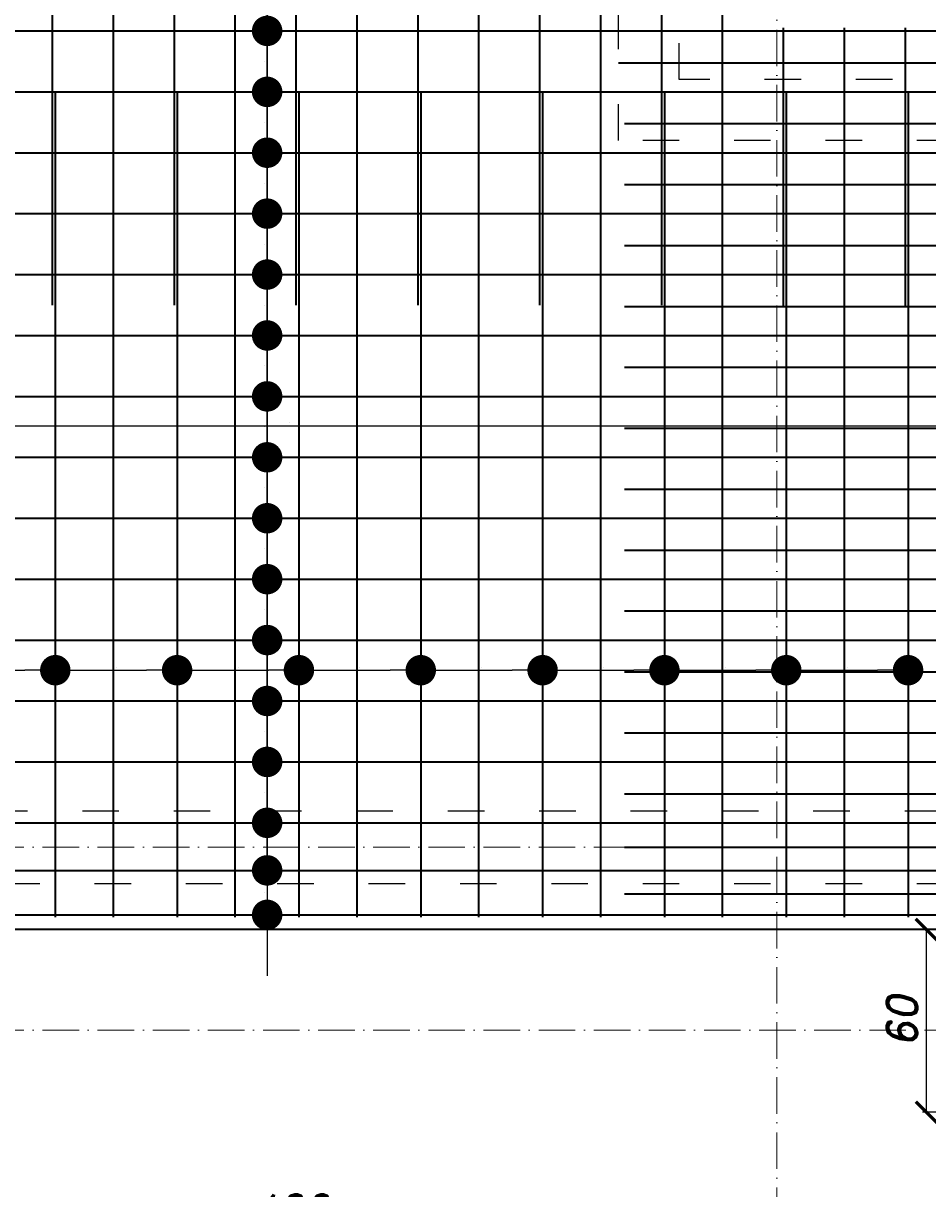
# Model space of a CAD drawing. Header units: millimetres. Extents: x 300938 to 312016, y 11971 to 20881.
# Tile 150 of 239: x 307443 to 307740, y 18312 to 18695. Entities that reach past the tile are written whole.
import ezdxf

# ---------------------------------------------------------------- set-up
doc = ezdxf.new("R2010")
doc.units = ezdxf.units.MM
doc.linetypes.add('ACAD_ISO03W100', pattern=[30, 12, -18])
doc.linetypes.add('ACAD_ISO10W100', pattern=[18, 12, -3, 0, -3])
for name, color, linetype, lineweight in [('konstrukcja', 3, 'Continuous', 35), ('konstrukcja wymiary', 1, 'Continuous', 13), ('osie', 5, 'ACAD_ISO10W100', 13), ('zbrojenie płyty', 141, 'Continuous', 35)]:
    doc.layers.add(name, color=color, linetype=linetype, lineweight=lineweight)
doc.layers.add('przerywane', color=6, linetype='ACAD_ISO03W100')
doc.styles.add('KONSTRUKCJA', font='romand.shx', dxfattribs={"oblique": 10})
doc.styles.get("Standard").update_dxf_attribs({"font": 'romand.shx', "oblique": 10})
doc.dimstyles.new('150', dxfattribs={"dimtxt": 10, "dimasz": 7, "dimexe": 1.25, "dimexo": 0.625, "dimgap": 3, "dimtad": 1, "dimdec": 0, "dimrnd": 0.5, "dimtxsty": 'KONSTRUKCJA', "dimblk": 'ARCHTICK', "dimcen": 2.5, "dimadec": 0, "dimazin": 0, "dimtfac": 1, "dimtdec": 0, "dimtix": 1, "dimtmove": 0, "dimatfit": 3, "dimfxl": 4, "dimfxlon": 1, "dimarcsym": 0})
doc.dimstyles.new('kropki', dxfattribs={"dimtxt": 0.001, "dimasz": 10, "dimexe": 1.25, "dimexo": 0.625, "dimgap": 1, "dimtad": 1, "dimtxsty": 'Standard', "dimblk": 'DOT', "dimcen": 2.5, "dimadec": 0, "dimazin": 0, "dimtfac": 1, "dimtmove": 0, "dimatfit": 3, "dimfxl": 1, "dimfxlon": 1, "dimarcsym": 0})

# ---------------------------------------------------------------- blocks, each defined once
blk = doc.blocks.new('_Dot')
at = {"color": 0, "linetype": 'ByBlock', "lineweight": -2}
blk.add_line((-0.5, 0), (-1, 0), dxfattribs=at)
at = {"color": 0, "linetype": 'ByBlock', "const_width": 0.5}
blk.add_lwpolyline([(-0.25, 0, 1), (0.25, 0, 1)], format="xyb", close=True, dxfattribs=at)
blk = doc.blocks.new('*D514')
at = {"layer": 'Defpoints', "color": 0, "transparency": 16777216}
for p in [(307532.56, 18732.24), (307523.12, 18712.24), (307532.56, 18712.24)]:
    blk.add_point(p, dxfattribs=at)
at = {"layer": 'konstrukcja wymiary', "color": 0, "lineweight": -2, "transparency": 16777216}
for p, q in [((307523.12, 18742.24), (307523.12, 18752.24)), ((307524.12, 18732.24), (307521.87, 18732.24)), ((307523.12, 18732.24), (307523.12, 18712.24)), ((307524.12, 18712.24), (307521.87, 18712.24)), ((307523.12, 18702.24), (307523.12, 18692.24))]:
    blk.add_line(p, q, dxfattribs=at)
at = {"layer": 'konstrukcja wymiary', "color": 0, "lineweight": -2, "transparency": 16777216, "xscale": 10, "yscale": 10, "zscale": 10}
for p, rotation in [((307523.12, 18732.24), 270), ((307523.12, 18712.24), 90)]:
    blk.add_blockref('_Dot', p, dxfattribs=dict(at, rotation=rotation))
at = {"layer": 'konstrukcja wymiary', "color": 0, "transparency": 16777216, "insert": (307522.12, 18722.24), "char_height": 0.001, "attachment_point": 5, "rotation": 90}
blk.add_mtext('20', dxfattribs=at)
blk = doc.blocks.new('*D515')
at = {"layer": 'Defpoints', "color": 0, "transparency": 16777216}
for p in [(307532.56, 18712.24), (307523.12, 18692.24), (307532.56, 18692.24)]:
    blk.add_point(p, dxfattribs=at)
at = {"layer": 'konstrukcja wymiary', "color": 0, "lineweight": -2, "transparency": 16777216}
for p, q in [((307523.12, 18722.24), (307523.12, 18732.24)), ((307524.12, 18712.24), (307521.87, 18712.24)), ((307523.12, 18712.24), (307523.12, 18692.24)), ((307524.12, 18692.24), (307521.87, 18692.24)), ((307523.12, 18682.24), (307523.12, 18672.24))]:
    blk.add_line(p, q, dxfattribs=at)
at = {"layer": 'konstrukcja wymiary', "color": 0, "lineweight": -2, "transparency": 16777216, "xscale": 10, "yscale": 10, "zscale": 10}
for p, rotation in [((307523.12, 18712.24), 270), ((307523.12, 18692.24), 90)]:
    blk.add_blockref('_Dot', p, dxfattribs=dict(at, rotation=rotation))
at = {"layer": 'konstrukcja wymiary', "color": 0, "transparency": 16777216, "insert": (307522.12, 18702.24), "char_height": 0.001, "attachment_point": 5, "rotation": 90}
blk.add_mtext('20', dxfattribs=at)
blk = doc.blocks.new('*D516')
at = {"layer": 'Defpoints', "color": 0, "transparency": 16777216}
for p in [(307532.56, 18692.24), (307523.12, 18672.22), (307533.56, 18672.22)]:
    blk.add_point(p, dxfattribs=at)
at = {"layer": 'konstrukcja wymiary', "color": 0, "lineweight": -2, "transparency": 16777216}
for p, q in [((307523.12, 18702.24), (307523.12, 18712.24)), ((307524.12, 18692.24), (307521.87, 18692.24)), ((307523.12, 18692.24), (307523.12, 18672.22)), ((307524.12, 18672.22), (307521.87, 18672.22)), ((307523.12, 18662.22), (307523.12, 18652.22))]:
    blk.add_line(p, q, dxfattribs=at)
at = {"layer": 'konstrukcja wymiary', "color": 0, "lineweight": -2, "transparency": 16777216, "xscale": 10, "yscale": 10, "zscale": 10}
for p, rotation in [((307523.12, 18692.24), 270), ((307523.12, 18672.22), 90)]:
    blk.add_blockref('_Dot', p, dxfattribs=dict(at, rotation=rotation))
at = {"layer": 'konstrukcja wymiary', "color": 0, "transparency": 16777216, "insert": (307522.12, 18682.23), "char_height": 0.001, "attachment_point": 5, "rotation": 90}
blk.add_mtext('20,02', dxfattribs=at)
blk = doc.blocks.new('*D517')
at = {"layer": 'Defpoints', "color": 0, "transparency": 16777216}
for p in [(307533.56, 18672.22), (307523.12, 18652.24), (307533.56, 18652.24)]:
    blk.add_point(p, dxfattribs=at)
at = {"layer": 'konstrukcja wymiary', "color": 0, "lineweight": -2, "transparency": 16777216}
for p, q in [((307523.12, 18682.22), (307523.12, 18692.22)), ((307524.12, 18672.22), (307521.87, 18672.22)), ((307523.12, 18672.22), (307523.12, 18652.24)), ((307524.12, 18652.24), (307521.87, 18652.24)), ((307523.12, 18642.24), (307523.12, 18632.24))]:
    blk.add_line(p, q, dxfattribs=at)
at = {"layer": 'konstrukcja wymiary', "color": 0, "lineweight": -2, "transparency": 16777216, "xscale": 10, "yscale": 10, "zscale": 10}
for p, rotation in [((307523.12, 18672.22), 270), ((307523.12, 18652.24), 90)]:
    blk.add_blockref('_Dot', p, dxfattribs=dict(at, rotation=rotation))
at = {"layer": 'konstrukcja wymiary', "color": 0, "transparency": 16777216, "insert": (307522.12, 18662.23), "char_height": 0.001, "attachment_point": 5, "rotation": 90}
blk.add_mtext('19,98', dxfattribs=at)
blk = doc.blocks.new('*D518')
at = {"layer": 'Defpoints', "color": 0, "transparency": 16777216}
for p in [(307533.56, 18652.24), (307523.12, 18632.24), (307533.56, 18632.24)]:
    blk.add_point(p, dxfattribs=at)
at = {"layer": 'konstrukcja wymiary', "color": 0, "lineweight": -2, "transparency": 16777216}
for p, q in [((307523.12, 18662.24), (307523.12, 18672.24)), ((307524.12, 18652.24), (307521.87, 18652.24)), ((307523.12, 18652.24), (307523.12, 18632.24)), ((307524.12, 18632.24), (307521.87, 18632.24)), ((307523.12, 18622.24), (307523.12, 18612.24))]:
    blk.add_line(p, q, dxfattribs=at)
at = {"layer": 'konstrukcja wymiary', "color": 0, "lineweight": -2, "transparency": 16777216, "xscale": 10, "yscale": 10, "zscale": 10}
for p, rotation in [((307523.12, 18652.24), 270), ((307523.12, 18632.24), 90)]:
    blk.add_blockref('_Dot', p, dxfattribs=dict(at, rotation=rotation))
at = {"layer": 'konstrukcja wymiary', "color": 0, "transparency": 16777216, "insert": (307522.12, 18642.24), "char_height": 0.001, "attachment_point": 5, "rotation": 90}
blk.add_mtext('20', dxfattribs=at)
blk = doc.blocks.new('*D519')
at = {"layer": 'Defpoints', "color": 0, "transparency": 16777216}
for p in [(307533.56, 18632.24), (307523.12, 18612.24), (307533.56, 18612.24)]:
    blk.add_point(p, dxfattribs=at)
at = {"layer": 'konstrukcja wymiary', "color": 0, "lineweight": -2, "transparency": 16777216}
for p, q in [((307523.12, 18642.24), (307523.12, 18652.24)), ((307524.12, 18632.24), (307521.87, 18632.24)), ((307523.12, 18632.24), (307523.12, 18612.24)), ((307524.12, 18612.24), (307521.87, 18612.24)), ((307523.12, 18602.24), (307523.12, 18592.24))]:
    blk.add_line(p, q, dxfattribs=at)
at = {"layer": 'konstrukcja wymiary', "color": 0, "lineweight": -2, "transparency": 16777216, "xscale": 10, "yscale": 10, "zscale": 10}
for p, rotation in [((307523.12, 18632.24), 270), ((307523.12, 18612.24), 90)]:
    blk.add_blockref('_Dot', p, dxfattribs=dict(at, rotation=rotation))
at = {"layer": 'konstrukcja wymiary', "color": 0, "transparency": 16777216, "insert": (307522.12, 18622.24), "char_height": 0.001, "attachment_point": 5, "rotation": 90}
blk.add_mtext('20', dxfattribs=at)
blk = doc.blocks.new('*D520')
at = {"layer": 'Defpoints', "color": 0, "transparency": 16777216}
for p in [(307533.56, 18612.24), (307523.12, 18592.24), (307533.56, 18592.24)]:
    blk.add_point(p, dxfattribs=at)
at = {"layer": 'konstrukcja wymiary', "color": 0, "lineweight": -2, "transparency": 16777216}
for p, q in [((307523.12, 18622.24), (307523.12, 18632.24)), ((307524.12, 18612.24), (307521.87, 18612.24)), ((307523.12, 18612.24), (307523.12, 18592.24)), ((307524.12, 18592.24), (307521.87, 18592.24)), ((307523.12, 18582.24), (307523.12, 18572.24))]:
    blk.add_line(p, q, dxfattribs=at)
at = {"layer": 'konstrukcja wymiary', "color": 0, "lineweight": -2, "transparency": 16777216, "xscale": 10, "yscale": 10, "zscale": 10}
for p, rotation in [((307523.12, 18612.24), 270), ((307523.12, 18592.24), 90)]:
    blk.add_blockref('_Dot', p, dxfattribs=dict(at, rotation=rotation))
at = {"layer": 'konstrukcja wymiary', "color": 0, "transparency": 16777216, "insert": (307522.12, 18602.24), "char_height": 0.001, "attachment_point": 5, "rotation": 90}
blk.add_mtext('20', dxfattribs=at)
blk = doc.blocks.new('*D521')
at = {"layer": 'Defpoints', "color": 0, "transparency": 16777216}
for p in [(307533.56, 18592.24), (307523.12, 18572.24), (307530.44, 18572.24)]:
    blk.add_point(p, dxfattribs=at)
at = {"layer": 'konstrukcja wymiary', "color": 0, "lineweight": -2, "transparency": 16777216}
for p, q in [((307523.12, 18602.24), (307523.12, 18612.24)), ((307524.12, 18592.24), (307521.87, 18592.24)), ((307523.12, 18592.24), (307523.12, 18572.24)), ((307524.12, 18572.24), (307521.87, 18572.24)), ((307523.12, 18562.24), (307523.12, 18552.24))]:
    blk.add_line(p, q, dxfattribs=at)
at = {"layer": 'konstrukcja wymiary', "color": 0, "lineweight": -2, "transparency": 16777216, "xscale": 10, "yscale": 10, "zscale": 10}
for p, rotation in [((307523.12, 18592.24), 270), ((307523.12, 18572.24), 90)]:
    blk.add_blockref('_Dot', p, dxfattribs=dict(at, rotation=rotation))
at = {"layer": 'konstrukcja wymiary', "color": 0, "transparency": 16777216, "insert": (307522.12, 18582.24), "char_height": 0.001, "attachment_point": 5, "rotation": 90}
blk.add_mtext('20', dxfattribs=at)
blk = doc.blocks.new('*D522')
at = {"layer": 'Defpoints', "color": 0, "transparency": 16777216}
for p in [(307530.44, 18572.24), (307523.12, 18552.24), (307533.56, 18552.24)]:
    blk.add_point(p, dxfattribs=at)
at = {"layer": 'konstrukcja wymiary', "color": 0, "lineweight": -2, "transparency": 16777216}
for p, q in [((307523.12, 18582.24), (307523.12, 18592.24)), ((307524.12, 18572.24), (307521.87, 18572.24)), ((307523.12, 18572.24), (307523.12, 18552.24)), ((307524.12, 18552.24), (307521.87, 18552.24)), ((307523.12, 18542.24), (307523.12, 18532.24))]:
    blk.add_line(p, q, dxfattribs=at)
at = {"layer": 'konstrukcja wymiary', "color": 0, "lineweight": -2, "transparency": 16777216, "xscale": 10, "yscale": 10, "zscale": 10}
for p, rotation in [((307523.12, 18572.24), 270), ((307523.12, 18552.24), 90)]:
    blk.add_blockref('_Dot', p, dxfattribs=dict(at, rotation=rotation))
at = {"layer": 'konstrukcja wymiary', "color": 0, "transparency": 16777216, "insert": (307522.12, 18562.24), "char_height": 0.001, "attachment_point": 5, "rotation": 90}
blk.add_mtext('20', dxfattribs=at)
blk = doc.blocks.new('*D523')
at = {"layer": 'Defpoints', "color": 0, "transparency": 16777216}
for p in [(307533.56, 18552.24), (307523.12, 18532.24), (307533.56, 18532.24)]:
    blk.add_point(p, dxfattribs=at)
at = {"layer": 'konstrukcja wymiary', "color": 0, "lineweight": -2, "transparency": 16777216}
for p, q in [((307523.12, 18562.24), (307523.12, 18572.24)), ((307524.12, 18552.24), (307521.87, 18552.24)), ((307523.12, 18552.24), (307523.12, 18532.24)), ((307524.12, 18532.24), (307521.87, 18532.24)), ((307523.12, 18522.24), (307523.12, 18512.24))]:
    blk.add_line(p, q, dxfattribs=at)
at = {"layer": 'konstrukcja wymiary', "color": 0, "lineweight": -2, "transparency": 16777216, "xscale": 10, "yscale": 10, "zscale": 10}
for p, rotation in [((307523.12, 18552.24), 270), ((307523.12, 18532.24), 90)]:
    blk.add_blockref('_Dot', p, dxfattribs=dict(at, rotation=rotation))
at = {"layer": 'konstrukcja wymiary', "color": 0, "transparency": 16777216, "insert": (307522.12, 18542.24), "char_height": 0.001, "attachment_point": 5, "rotation": 90}
blk.add_mtext('20', dxfattribs=at)
blk = doc.blocks.new('*D524')
at = {"layer": 'Defpoints', "color": 0, "transparency": 16777216}
for p in [(307533.56, 18532.24), (307523.12, 18512.24), (307533.56, 18512.24)]:
    blk.add_point(p, dxfattribs=at)
at = {"layer": 'konstrukcja wymiary', "color": 0, "lineweight": -2, "transparency": 16777216}
for p, q in [((307523.12, 18542.24), (307523.12, 18552.24)), ((307524.12, 18532.24), (307521.87, 18532.24)), ((307523.12, 18532.24), (307523.12, 18512.24)), ((307524.12, 18512.24), (307521.87, 18512.24)), ((307523.12, 18502.24), (307523.12, 18492.24))]:
    blk.add_line(p, q, dxfattribs=at)
at = {"layer": 'konstrukcja wymiary', "color": 0, "lineweight": -2, "transparency": 16777216, "xscale": 10, "yscale": 10, "zscale": 10}
for p, rotation in [((307523.12, 18532.24), 270), ((307523.12, 18512.24), 90)]:
    blk.add_blockref('_Dot', p, dxfattribs=dict(at, rotation=rotation))
at = {"layer": 'konstrukcja wymiary', "color": 0, "transparency": 16777216, "insert": (307522.12, 18522.24), "char_height": 0.001, "attachment_point": 5, "rotation": 90}
blk.add_mtext('20', dxfattribs=at)
blk = doc.blocks.new('*D525')
at = {"layer": 'Defpoints', "color": 0, "transparency": 16777216}
for p in [(307533.56, 18512.24), (307523.12, 18492.24), (307533.56, 18492.24)]:
    blk.add_point(p, dxfattribs=at)
at = {"layer": 'konstrukcja wymiary', "color": 0, "lineweight": -2, "transparency": 16777216}
for p, q in [((307523.12, 18522.24), (307523.12, 18532.24)), ((307524.12, 18512.24), (307521.87, 18512.24)), ((307523.12, 18512.24), (307523.12, 18492.24)), ((307524.12, 18492.24), (307521.87, 18492.24)), ((307523.12, 18482.24), (307523.12, 18472.24))]:
    blk.add_line(p, q, dxfattribs=at)
at = {"layer": 'konstrukcja wymiary', "color": 0, "lineweight": -2, "transparency": 16777216, "xscale": 10, "yscale": 10, "zscale": 10}
for p, rotation in [((307523.12, 18512.24), 270), ((307523.12, 18492.24), 90)]:
    blk.add_blockref('_Dot', p, dxfattribs=dict(at, rotation=rotation))
at = {"layer": 'konstrukcja wymiary', "color": 0, "transparency": 16777216, "insert": (307522.12, 18502.24), "char_height": 0.001, "attachment_point": 5, "rotation": 90}
blk.add_mtext('20', dxfattribs=at)
blk = doc.blocks.new('*D526')
at = {"layer": 'Defpoints', "color": 0, "transparency": 16777216}
for p in [(307533.56, 18492.24), (307523.12, 18472.24), (307533.56, 18472.24)]:
    blk.add_point(p, dxfattribs=at)
at = {"layer": 'konstrukcja wymiary', "color": 0, "lineweight": -2, "transparency": 16777216}
for p, q in [((307523.12, 18502.24), (307523.12, 18512.24)), ((307524.12, 18492.24), (307521.87, 18492.24)), ((307523.12, 18492.24), (307523.12, 18472.24)), ((307524.12, 18472.24), (307521.87, 18472.24)), ((307523.12, 18462.24), (307523.12, 18452.24))]:
    blk.add_line(p, q, dxfattribs=at)
at = {"layer": 'konstrukcja wymiary', "color": 0, "lineweight": -2, "transparency": 16777216, "xscale": 10, "yscale": 10, "zscale": 10}
for p, rotation in [((307523.12, 18492.24), 270), ((307523.12, 18472.24), 90)]:
    blk.add_blockref('_Dot', p, dxfattribs=dict(at, rotation=rotation))
at = {"layer": 'konstrukcja wymiary', "color": 0, "transparency": 16777216, "insert": (307522.12, 18482.24), "char_height": 0.001, "attachment_point": 5, "rotation": 90}
blk.add_mtext('20', dxfattribs=at)
blk = doc.blocks.new('*D527')
at = {"layer": 'Defpoints', "color": 0, "transparency": 16777216}
for p in [(307533.56, 18472.24), (307523.12, 18452.24), (307533.56, 18452.24)]:
    blk.add_point(p, dxfattribs=at)
at = {"layer": 'konstrukcja wymiary', "color": 0, "lineweight": -2, "transparency": 16777216}
for p, q in [((307523.12, 18482.24), (307523.12, 18492.24)), ((307524.12, 18472.24), (307521.87, 18472.24)), ((307523.12, 18472.24), (307523.12, 18452.24)), ((307524.12, 18452.24), (307521.87, 18452.24)), ((307523.12, 18442.24), (307523.12, 18432.24))]:
    blk.add_line(p, q, dxfattribs=at)
at = {"layer": 'konstrukcja wymiary', "color": 0, "lineweight": -2, "transparency": 16777216, "xscale": 10, "yscale": 10, "zscale": 10}
for p, rotation in [((307523.12, 18472.24), 270), ((307523.12, 18452.24), 90)]:
    blk.add_blockref('_Dot', p, dxfattribs=dict(at, rotation=rotation))
at = {"layer": 'konstrukcja wymiary', "color": 0, "transparency": 16777216, "insert": (307522.12, 18462.24), "char_height": 0.001, "attachment_point": 5, "rotation": 90}
blk.add_mtext('20', dxfattribs=at)
blk = doc.blocks.new('*D528')
at = {"layer": 'Defpoints', "color": 0, "transparency": 16777216}
for p in [(307533.56, 18452.24), (307523.12, 18432.24), (307533.56, 18432.24)]:
    blk.add_point(p, dxfattribs=at)
at = {"layer": 'konstrukcja wymiary', "color": 0, "lineweight": -2, "transparency": 16777216}
for p, q in [((307523.12, 18462.24), (307523.12, 18472.24)), ((307524.12, 18452.24), (307521.87, 18452.24)), ((307523.12, 18452.24), (307523.12, 18432.24)), ((307524.12, 18432.24), (307521.87, 18432.24)), ((307523.12, 18422.24), (307523.12, 18412.24))]:
    blk.add_line(p, q, dxfattribs=at)
at = {"layer": 'konstrukcja wymiary', "color": 0, "lineweight": -2, "transparency": 16777216, "xscale": 10, "yscale": 10, "zscale": 10}
for p, rotation in [((307523.12, 18452.24), 270), ((307523.12, 18432.24), 90)]:
    blk.add_blockref('_Dot', p, dxfattribs=dict(at, rotation=rotation))
at = {"layer": 'konstrukcja wymiary', "color": 0, "transparency": 16777216, "insert": (307522.12, 18442.24), "char_height": 0.001, "attachment_point": 5, "rotation": 90}
blk.add_mtext('20', dxfattribs=at)
blk = doc.blocks.new('*D529')
at = {"layer": 'Defpoints', "color": 0, "transparency": 16777216}
for p in [(307533.56, 18432.24), (307523.12, 18416.63), (307533.56, 18416.63)]:
    blk.add_point(p, dxfattribs=at)
at = {"layer": 'konstrukcja wymiary', "color": 0, "lineweight": -2, "transparency": 16777216}
for p, q in [((307523.12, 18442.24), (307523.12, 18452.24)), ((307524.12, 18432.24), (307521.87, 18432.24)), ((307523.12, 18432.24), (307523.12, 18416.63)), ((307524.12, 18416.63), (307521.87, 18416.63)), ((307523.12, 18406.63), (307523.12, 18396.63))]:
    blk.add_line(p, q, dxfattribs=at)
at = {"layer": 'konstrukcja wymiary', "color": 0, "lineweight": -2, "transparency": 16777216, "xscale": 10, "yscale": 10, "zscale": 10}
for p, rotation in [((307523.12, 18432.24), 270), ((307523.12, 18416.63), 90)]:
    blk.add_blockref('_Dot', p, dxfattribs=dict(at, rotation=rotation))
at = {"layer": 'konstrukcja wymiary', "color": 0, "transparency": 16777216, "insert": (307522.12, 18424.44), "char_height": 0.001, "attachment_point": 5, "rotation": 90}
blk.add_mtext('15,61', dxfattribs=at)
blk = doc.blocks.new('*D530')
at = {"layer": 'Defpoints', "color": 0, "transparency": 16777216}
for p in [(307533.56, 18416.63), (307523.12, 18402.03), (307533.56, 18402.03)]:
    blk.add_point(p, dxfattribs=at)
at = {"layer": 'konstrukcja wymiary', "color": 0, "lineweight": -2, "transparency": 16777216}
for p, q in [((307523.12, 18426.63), (307523.12, 18436.63)), ((307524.12, 18416.63), (307521.87, 18416.63)), ((307523.12, 18416.63), (307523.12, 18402.03)), ((307524.12, 18402.03), (307521.87, 18402.03)), ((307523.12, 18392.03), (307523.12, 18382.03))]:
    blk.add_line(p, q, dxfattribs=at)
at = {"layer": 'konstrukcja wymiary', "color": 0, "lineweight": -2, "transparency": 16777216, "xscale": 10, "yscale": 10, "zscale": 10}
for p, rotation in [((307523.12, 18416.63), 270), ((307523.12, 18402.03), 90)]:
    blk.add_blockref('_Dot', p, dxfattribs=dict(at, rotation=rotation))
at = {"layer": 'konstrukcja wymiary', "color": 0, "transparency": 16777216, "insert": (307522.12, 18409.33), "char_height": 0.001, "attachment_point": 5, "rotation": 90}
blk.add_mtext('14,6', dxfattribs=at)
blk = doc.blocks.new('*D595')
at = {"layer": 'Defpoints', "color": 0, "transparency": 16777216}
for p in [(307767.44, 18562.6), (307293.56, 18553.24), (307767.44, 18552.24)]:
    blk.add_point(p, dxfattribs=at)
at = {"layer": 'konstrukcja wymiary', "color": 0, "lineweight": -2, "transparency": 16777216}
for p, q in [((307293.56, 18561.6), (307293.56, 18563.85)), ((307767.44, 18561.6), (307767.44, 18563.85)), ((307303.56, 18562.6), (307757.44, 18562.6))]:
    blk.add_line(p, q, dxfattribs=at)
at = {"layer": 'konstrukcja wymiary', "color": 0, "lineweight": -2, "transparency": 16777216, "xscale": 10, "yscale": 10, "zscale": 10, "rotation": 180}
blk.add_blockref('_Dot', (307293.56, 18562.6), dxfattribs=at)
at = {"layer": 'konstrukcja wymiary', "color": 0, "lineweight": -2, "transparency": 16777216, "xscale": 10, "yscale": 10, "zscale": 10}
blk.add_blockref('_Dot', (307767.44, 18562.6), dxfattribs=at)
at = {"layer": 'konstrukcja wymiary', "color": 0, "transparency": 16777216, "insert": (307530.5, 18563.61), "char_height": 0.001, "attachment_point": 5}
blk.add_mtext('473,88', dxfattribs=at)
blk = doc.blocks.new('*D615')
at = {"layer": 'Defpoints', "color": 0, "transparency": 16777216}
for p in [(307453.56, 18482.35), (307413.56, 18472.24), (307453.56, 18472.24)]:
    blk.add_point(p, dxfattribs=at)
at = {"layer": 'konstrukcja wymiary', "color": 0, "lineweight": -2, "transparency": 16777216}
for p, q in [((307413.56, 18481.35), (307413.56, 18483.6)), ((307453.56, 18481.35), (307453.56, 18483.6)), ((307423.56, 18482.35), (307443.56, 18482.35))]:
    blk.add_line(p, q, dxfattribs=at)
at = {"layer": 'konstrukcja wymiary', "color": 0, "lineweight": -2, "transparency": 16777216, "xscale": 10, "yscale": 10, "zscale": 10, "rotation": 180}
blk.add_blockref('_Dot', (307413.56, 18482.35), dxfattribs=at)
at = {"layer": 'konstrukcja wymiary', "color": 0, "lineweight": -2, "transparency": 16777216, "xscale": 10, "yscale": 10, "zscale": 10}
blk.add_blockref('_Dot', (307453.56, 18482.35), dxfattribs=at)
at = {"layer": 'konstrukcja wymiary', "color": 0, "transparency": 16777216, "insert": (307433.56, 18483.35), "char_height": 0.001, "attachment_point": 5}
blk.add_mtext('40', dxfattribs=at)
blk = doc.blocks.new('*D616')
at = {"layer": 'Defpoints', "color": 0, "transparency": 16777216}
for p in [(307493.56, 18482.35), (307453.56, 18472.24), (307493.56, 18472.24)]:
    blk.add_point(p, dxfattribs=at)
at = {"layer": 'konstrukcja wymiary', "color": 0, "lineweight": -2, "transparency": 16777216}
for p, q in [((307453.56, 18481.35), (307453.56, 18483.6)), ((307493.56, 18481.35), (307493.56, 18483.6)), ((307463.56, 18482.35), (307483.56, 18482.35))]:
    blk.add_line(p, q, dxfattribs=at)
at = {"layer": 'konstrukcja wymiary', "color": 0, "lineweight": -2, "transparency": 16777216, "xscale": 10, "yscale": 10, "zscale": 10, "rotation": 180}
blk.add_blockref('_Dot', (307453.56, 18482.35), dxfattribs=at)
at = {"layer": 'konstrukcja wymiary', "color": 0, "lineweight": -2, "transparency": 16777216, "xscale": 10, "yscale": 10, "zscale": 10}
blk.add_blockref('_Dot', (307493.56, 18482.35), dxfattribs=at)
at = {"layer": 'konstrukcja wymiary', "color": 0, "transparency": 16777216, "insert": (307473.56, 18483.35), "char_height": 0.001, "attachment_point": 5}
blk.add_mtext('40', dxfattribs=at)
blk = doc.blocks.new('*D617')
at = {"layer": 'Defpoints', "color": 0, "transparency": 16777216}
for p in [(307533.56, 18482.35), (307493.56, 18472.24), (307533.56, 18472.24)]:
    blk.add_point(p, dxfattribs=at)
at = {"layer": 'konstrukcja wymiary', "color": 0, "lineweight": -2, "transparency": 16777216}
for p, q in [((307493.56, 18481.35), (307493.56, 18483.6)), ((307533.56, 18481.35), (307533.56, 18483.6)), ((307503.56, 18482.35), (307523.56, 18482.35))]:
    blk.add_line(p, q, dxfattribs=at)
at = {"layer": 'konstrukcja wymiary', "color": 0, "lineweight": -2, "transparency": 16777216, "xscale": 10, "yscale": 10, "zscale": 10, "rotation": 180}
blk.add_blockref('_Dot', (307493.56, 18482.35), dxfattribs=at)
at = {"layer": 'konstrukcja wymiary', "color": 0, "lineweight": -2, "transparency": 16777216, "xscale": 10, "yscale": 10, "zscale": 10}
blk.add_blockref('_Dot', (307533.56, 18482.35), dxfattribs=at)
at = {"layer": 'konstrukcja wymiary', "color": 0, "transparency": 16777216, "insert": (307513.56, 18483.35), "char_height": 0.001, "attachment_point": 5}
blk.add_mtext('40', dxfattribs=at)
blk = doc.blocks.new('*D618')
at = {"layer": 'Defpoints', "color": 0, "transparency": 16777216}
for p in [(307573.56, 18482.35), (307533.56, 18472.24), (307573.56, 18472.24)]:
    blk.add_point(p, dxfattribs=at)
at = {"layer": 'konstrukcja wymiary', "color": 0, "lineweight": -2, "transparency": 16777216}
for p, q in [((307533.56, 18481.35), (307533.56, 18483.6)), ((307573.56, 18481.35), (307573.56, 18483.6)), ((307543.56, 18482.35), (307563.56, 18482.35))]:
    blk.add_line(p, q, dxfattribs=at)
at = {"layer": 'konstrukcja wymiary', "color": 0, "lineweight": -2, "transparency": 16777216, "xscale": 10, "yscale": 10, "zscale": 10, "rotation": 180}
blk.add_blockref('_Dot', (307533.56, 18482.35), dxfattribs=at)
at = {"layer": 'konstrukcja wymiary', "color": 0, "lineweight": -2, "transparency": 16777216, "xscale": 10, "yscale": 10, "zscale": 10}
blk.add_blockref('_Dot', (307573.56, 18482.35), dxfattribs=at)
at = {"layer": 'konstrukcja wymiary', "color": 0, "transparency": 16777216, "insert": (307553.56, 18483.35), "char_height": 0.001, "attachment_point": 5}
blk.add_mtext('40', dxfattribs=at)
blk = doc.blocks.new('*D619')
at = {"layer": 'Defpoints', "color": 0, "transparency": 16777216}
for p in [(307613.56, 18482.35), (307573.56, 18472.24), (307613.56, 18472.24)]:
    blk.add_point(p, dxfattribs=at)
at = {"layer": 'konstrukcja wymiary', "color": 0, "lineweight": -2, "transparency": 16777216}
for p, q in [((307573.56, 18481.35), (307573.56, 18483.6)), ((307613.56, 18481.35), (307613.56, 18483.6)), ((307583.56, 18482.35), (307603.56, 18482.35))]:
    blk.add_line(p, q, dxfattribs=at)
at = {"layer": 'konstrukcja wymiary', "color": 0, "lineweight": -2, "transparency": 16777216, "xscale": 10, "yscale": 10, "zscale": 10, "rotation": 180}
blk.add_blockref('_Dot', (307573.56, 18482.35), dxfattribs=at)
at = {"layer": 'konstrukcja wymiary', "color": 0, "lineweight": -2, "transparency": 16777216, "xscale": 10, "yscale": 10, "zscale": 10}
blk.add_blockref('_Dot', (307613.56, 18482.35), dxfattribs=at)
at = {"layer": 'konstrukcja wymiary', "color": 0, "transparency": 16777216, "insert": (307593.56, 18483.35), "char_height": 0.001, "attachment_point": 5}
blk.add_mtext('40', dxfattribs=at)
blk = doc.blocks.new('*D620')
at = {"layer": 'Defpoints', "color": 0, "transparency": 16777216}
for p in [(307653.56, 18482.35), (307613.56, 18472.24), (307653.56, 18472.24)]:
    blk.add_point(p, dxfattribs=at)
at = {"layer": 'konstrukcja wymiary', "color": 0, "lineweight": -2, "transparency": 16777216}
for p, q in [((307613.56, 18481.35), (307613.56, 18483.6)), ((307653.56, 18481.35), (307653.56, 18483.6)), ((307623.56, 18482.35), (307643.56, 18482.35))]:
    blk.add_line(p, q, dxfattribs=at)
at = {"layer": 'konstrukcja wymiary', "color": 0, "lineweight": -2, "transparency": 16777216, "xscale": 10, "yscale": 10, "zscale": 10, "rotation": 180}
blk.add_blockref('_Dot', (307613.56, 18482.35), dxfattribs=at)
at = {"layer": 'konstrukcja wymiary', "color": 0, "lineweight": -2, "transparency": 16777216, "xscale": 10, "yscale": 10, "zscale": 10}
blk.add_blockref('_Dot', (307653.56, 18482.35), dxfattribs=at)
at = {"layer": 'konstrukcja wymiary', "color": 0, "transparency": 16777216, "insert": (307633.56, 18483.35), "char_height": 0.001, "attachment_point": 5}
blk.add_mtext('40', dxfattribs=at)
blk = doc.blocks.new('*D621')
at = {"layer": 'Defpoints', "color": 0, "transparency": 16777216}
for p in [(307693.56, 18482.35), (307653.56, 18472.24), (307693.56, 18472.24)]:
    blk.add_point(p, dxfattribs=at)
at = {"layer": 'konstrukcja wymiary', "color": 0, "lineweight": -2, "transparency": 16777216}
for p, q in [((307653.56, 18481.35), (307653.56, 18483.6)), ((307693.56, 18481.35), (307693.56, 18483.6)), ((307663.56, 18482.35), (307683.56, 18482.35))]:
    blk.add_line(p, q, dxfattribs=at)
at = {"layer": 'konstrukcja wymiary', "color": 0, "lineweight": -2, "transparency": 16777216, "xscale": 10, "yscale": 10, "zscale": 10, "rotation": 180}
blk.add_blockref('_Dot', (307653.56, 18482.35), dxfattribs=at)
at = {"layer": 'konstrukcja wymiary', "color": 0, "lineweight": -2, "transparency": 16777216, "xscale": 10, "yscale": 10, "zscale": 10}
blk.add_blockref('_Dot', (307693.56, 18482.35), dxfattribs=at)
at = {"layer": 'konstrukcja wymiary', "color": 0, "transparency": 16777216, "insert": (307673.56, 18483.35), "char_height": 0.001, "attachment_point": 5}
blk.add_mtext('40', dxfattribs=at)
blk = doc.blocks.new('*D622')
at = {"layer": 'Defpoints', "color": 0, "transparency": 16777216}
for p in [(307733.56, 18482.35), (307693.56, 18472.24), (307733.56, 18472.24)]:
    blk.add_point(p, dxfattribs=at)
at = {"layer": 'konstrukcja wymiary', "color": 0, "lineweight": -2, "transparency": 16777216}
for p, q in [((307693.56, 18481.35), (307693.56, 18483.6)), ((307733.56, 18481.35), (307733.56, 18483.6)), ((307703.56, 18482.35), (307723.56, 18482.35))]:
    blk.add_line(p, q, dxfattribs=at)
at = {"layer": 'konstrukcja wymiary', "color": 0, "lineweight": -2, "transparency": 16777216, "xscale": 10, "yscale": 10, "zscale": 10, "rotation": 180}
blk.add_blockref('_Dot', (307693.56, 18482.35), dxfattribs=at)
at = {"layer": 'konstrukcja wymiary', "color": 0, "lineweight": -2, "transparency": 16777216, "xscale": 10, "yscale": 10, "zscale": 10}
blk.add_blockref('_Dot', (307733.56, 18482.35), dxfattribs=at)
at = {"layer": 'konstrukcja wymiary', "color": 0, "transparency": 16777216, "insert": (307713.56, 18483.35), "char_height": 0.001, "attachment_point": 5}
blk.add_mtext('40', dxfattribs=at)
blk = doc.blocks.new('_ArchTick')
at = {"color": 0, "linetype": 'ByBlock', "lineweight": 13, "const_width": 0.15}
blk.add_lwpolyline([(-0.5, -0.5), (0.5, 0.5)], dxfattribs=at)
blk = doc.blocks.new('*D711')
at = {"layer": 'Defpoints', "color": 0, "transparency": 16777216}
for p in [(307297.44, 18337.22), (307763.44, 18337.22), (307763.44, 18297.22)]:
    blk.add_point(p, dxfattribs=at)
at = {"layer": 'konstrukcja wymiary', "color": 0, "lineweight": -2, "transparency": 16777216}
for p, q in [((307297.44, 18301.22), (307297.44, 18295.97)), ((307763.44, 18301.22), (307763.44, 18295.97)), ((307297.44, 18297.22), (307763.44, 18297.22))]:
    blk.add_line(p, q, dxfattribs=at)
at = {"layer": 'konstrukcja wymiary', "color": 0, "lineweight": -2, "transparency": 16777216, "xscale": 7, "yscale": 7, "zscale": 7, "rotation": 180}
blk.add_blockref('_ArchTick', (307297.44, 18297.22), dxfattribs=at)
at = {"layer": 'konstrukcja wymiary', "color": 0, "lineweight": -2, "transparency": 16777216, "xscale": 7, "yscale": 7, "zscale": 7}
blk.add_blockref('_ArchTick', (307763.44, 18297.22), dxfattribs=at)
at = {"layer": 'konstrukcja wymiary', "color": 0, "transparency": 16777216, "insert": (307530.44, 18305.22), "char_height": 10, "attachment_point": 5, "style": 'KONSTRUKCJA'}
blk.add_mtext('466', dxfattribs=at)
blk = doc.blocks.new('*D713')
at = {"layer": 'Defpoints', "color": 0, "transparency": 16777216}
for p in [(307739.58, 18397.22), (307763.44, 18397.22), (307763.44, 18337.22)]:
    blk.add_point(p, dxfattribs=at)
at = {"layer": 'konstrukcja wymiary', "color": 0, "lineweight": -2, "transparency": 16777216}
for p, q in [((307743.58, 18397.22), (307738.33, 18397.22)), ((307739.58, 18337.22), (307739.58, 18397.22)), ((307743.58, 18337.22), (307738.33, 18337.22))]:
    blk.add_line(p, q, dxfattribs=at)
at = {"layer": 'konstrukcja wymiary', "color": 0, "lineweight": -2, "transparency": 16777216, "xscale": 7, "yscale": 7, "zscale": 7}
for p, rotation in [((307739.58, 18397.22), 90), ((307739.58, 18337.22), 270)]:
    blk.add_blockref('_ArchTick', p, dxfattribs=dict(at, rotation=rotation))
at = {"layer": 'konstrukcja wymiary', "color": 0, "transparency": 16777216, "insert": (307731.58, 18367.22), "char_height": 10, "attachment_point": 5, "rotation": 90, "style": 'KONSTRUKCJA'}
blk.add_mtext('60', dxfattribs=at)

msp = doc.modelspace()

# ---------------------------------------------------------------- linework, layer by layer
at = {"layer": 'konstrukcja'}
msp.add_line((307763.44, 18397.224), (307297.44, 18397.224), dxfattribs=at)
at = {"layer": 'osie'}
for p, q in [((307690.44, 19760.509), (307690.44, 18286.332)), ((306435.771, 18424.224), (308458.51, 18424.224)), ((306435.771, 18364.224), (308458.51, 18364.224))]:
    msp.add_line(p, q, dxfattribs=at)
at = {"layer": 'przerywane'}
for p, q in [((307282.44, 18436.224), (307778.44, 18436.224)), ((307778.44, 18412.224), (307282.44, 18412.224))]:
    msp.add_line(p, q, dxfattribs=at)
for points in [[(307638.44, 18796.224), (307778.44, 18796.224), (307778.44, 18656.224), (307638.44, 18656.224)], [(307658.44, 18776.224), (307758.44, 18776.224), (307758.44, 18676.224), (307658.44, 18676.224)]]:
    msp.add_lwpolyline(points, close=True, dxfattribs=at)
at = {"layer": 'zbrojenie płyty'}
for p, q in [((307452.558, 19602.224), (307452.558, 18602.224)), ((307492.558, 19602.224), (307492.558, 18602.224)), ((307532.558, 19602.224), (307532.558, 18602.224)), ((307572.558, 19602.224), (307572.558, 18602.224)), ((307612.558, 19602.224), (307612.558, 18602.224)), ((307652.558, 19602.224), (307652.558, 18602.224)), ((307472.558, 19401.224), (307472.558, 18401.224)), ((307512.558, 19401.224), (307512.558, 18401.224)), ((307552.558, 19401.224), (307552.558, 18401.224)), ((307592.558, 19401.224), (307592.558, 18401.224)), ((307632.558, 19401.224), (307632.558, 18401.224)), ((307672.558, 19401.224), (307672.558, 18676.224)), ((306930.44, 18692.243), (307758.44, 18692.243)), ((307692.558, 18693.224), (307692.558, 18601.787)), ((307712.558, 18693.224), (307712.558, 18676.224)), ((307732.558, 18693.224), (307732.558, 18601.787)), ((307638.44, 18681.787), (307940.44, 18681.787)), ((307672.558, 18676.224), (307672.558, 18652.243)), ((307712.558, 18676.224), (307712.558, 18652.243)), ((307232.132, 18672.243), (307640.44, 18672.243)), ((307453.558, 18672.224), (307453.558, 18401.224)), ((307493.558, 18672.224), (307493.558, 18401.224)), ((307533.558, 18672.224), (307533.558, 18401.224)), ((307573.558, 18672.224), (307573.558, 18401.224)), ((307613.558, 18672.224), (307613.558, 18401.224)), ((307640.44, 18672.243), (308432.132, 18672.243)), ((307653.558, 18672.243), (307653.558, 18401.224)), ((307693.558, 18672.243), (307693.558, 18401.224)), ((307712.558, 18672.243), (307712.558, 18401.224)), ((307733.558, 18672.243), (307733.558, 18401.224)), ((307640.44, 18661.787), (307940.44, 18661.787)), ((306930.44, 18652.243), (308130.44, 18652.243)), ((307672.558, 18652.243), (307672.558, 18401.224)), ((307640.44, 18641.787), (307940.44, 18641.787)), ((307232.132, 18632.243), (308432.132, 18632.243)), ((307640.44, 18621.787), (307940.44, 18621.787)), ((306930.44, 18612.243), (308130.44, 18612.243)), ((307640.44, 18601.787), (307940.44, 18601.787)), ((307232.132, 18592.243), (308432.132, 18592.243)), ((307640.44, 18581.787), (307940.44, 18581.787)), ((306930.44, 18572.243), (308130.44, 18572.243)), ((307640.44, 18561.787), (307940.44, 18561.787)), ((307232.132, 18552.243), (308432.132, 18552.243)), ((307640.44, 18541.787), (307940.44, 18541.787)), ((306930.44, 18532.243), (308130.44, 18532.243)), ((307640.44, 18521.787), (307940.44, 18521.787)), ((307232.132, 18512.243), (308432.132, 18512.243)), ((307640.44, 18501.787), (307940.44, 18501.787)), ((306930.44, 18492.243), (308130.44, 18492.243)), ((307640.44, 18481.787), (307940.44, 18481.787)), ((307232.132, 18472.243), (308432.132, 18472.243)), ((307640.44, 18461.787), (307940.44, 18461.787)), ((306930.44, 18452.243), (308130.44, 18452.243)), ((307640.44, 18441.787), (307940.44, 18441.787)), ((307232.132, 18432.243), (308432.132, 18432.243)), ((307640.44, 18424.224), (307940.44, 18424.224)), ((306930.44, 18416.632), (308130.44, 18416.632)), ((307640.44, 18408.893), (307940.44, 18408.893)), ((307232.132, 18402.03), (308432.132, 18402.03))]:
    msp.add_line(p, q, dxfattribs=at)

# ---------------------------------------------------------------- dimensions: what is measured, and where the dimension line sits
at = {"layer": 'konstrukcja wymiary'}
for base, p1, p2, dimstyle, picture, middle in [((307523.116, 18712.243), (307532.558, 18732.243), (307532.558, 18712.243), 'kropki', '*D514', (307522.115, 18722.243)), ((307523.116, 18692.243), (307532.558, 18712.243), (307532.558, 18692.243), 'kropki', '*D515', (307522.115, 18702.243)), ((307523.116, 18672.224), (307532.558, 18692.243), (307533.558, 18672.224), 'kropki', '*D516', (307522.115, 18682.234)), ((307523.116, 18652.243), (307533.558, 18672.224), (307533.558, 18652.243), 'kropki', '*D517', (307522.115, 18662.234)), ((307523.116, 18632.243), (307533.558, 18652.243), (307533.558, 18632.243), 'kropki', '*D518', (307522.115, 18642.243)), ((307523.116, 18612.243), (307533.558, 18632.243), (307533.558, 18612.243), 'kropki', '*D519', (307522.115, 18622.243)), ((307523.116, 18592.243), (307533.558, 18612.243), (307533.558, 18592.243), 'kropki', '*D520', (307522.115, 18602.243)), ((307523.116, 18572.243), (307533.558, 18592.243), (307530.44, 18572.243), 'kropki', '*D521', (307522.115, 18582.243)), ((307523.116, 18552.243), (307530.44, 18572.243), (307533.558, 18552.243), 'kropki', '*D522', (307522.115, 18562.243)), ((307523.116, 18532.243), (307533.558, 18552.243), (307533.558, 18532.243), 'kropki', '*D523', (307522.115, 18542.243)), ((307523.116, 18512.243), (307533.558, 18532.243), (307533.558, 18512.243), 'kropki', '*D524', (307522.115, 18522.243)), ((307523.116, 18492.243), (307533.558, 18512.243), (307533.558, 18492.243), 'kropki', '*D525', (307522.115, 18502.243)), ((307523.116, 18472.243), (307533.558, 18492.243), (307533.558, 18472.243), 'kropki', '*D526', (307522.115, 18482.243)), ((307523.116, 18452.243), (307533.558, 18472.243), (307533.558, 18452.243), 'kropki', '*D527', (307522.115, 18462.243)), ((307523.116, 18432.243), (307533.558, 18452.243), (307533.558, 18432.243), 'kropki', '*D528', (307522.115, 18442.243)), ((307523.116, 18416.632), (307533.558, 18432.243), (307533.558, 18416.632), 'kropki', '*D529', (307522.115, 18424.438)), ((307523.116, 18402.03), (307533.558, 18416.632), (307533.558, 18402.03), 'kropki', '*D530', (307522.115, 18409.331)), ((307739.575, 18397.224), (307763.44, 18337.224), (307763.44, 18397.224), '150', '*D713', (307731.575, 18367.224))]:
    dim = msp.add_linear_dim(base=base, p1=p1, p2=p2, angle=90, dimstyle=dimstyle, override={"dimtmove": 1}, dxfattribs=at)
    dim.commit()
    dim.dimension.update_dxf_attribs({"geometry": picture, "text_midpoint": middle})
for base, p1, p2, dimstyle, picture, middle in [((307767.44, 18562.605), (307293.558, 18553.243), (307767.44, 18552.243), 'kropki', '*D595', (307530.499, 18563.605)), ((307453.558, 18482.346), (307413.558, 18472.243), (307453.558, 18472.243), 'kropki', '*D615', (307433.558, 18483.347)), ((307493.558, 18482.346), (307453.558, 18472.243), (307493.558, 18472.243), 'kropki', '*D616', (307473.558, 18483.347)), ((307533.558, 18482.346), (307493.558, 18472.243), (307533.558, 18472.243), 'kropki', '*D617', (307513.558, 18483.347)), ((307573.558, 18482.346), (307533.558, 18472.243), (307573.558, 18472.243), 'kropki', '*D618', (307553.558, 18483.347)), ((307613.558, 18482.346), (307573.558, 18472.243), (307613.558, 18472.243), 'kropki', '*D619', (307593.558, 18483.347)), ((307653.558, 18482.346), (307613.558, 18472.243), (307653.558, 18472.243), 'kropki', '*D620', (307633.558, 18483.347)), ((307693.558, 18482.346), (307653.558, 18472.243), (307693.558, 18472.243), 'kropki', '*D621', (307673.558, 18483.347)), ((307733.558, 18482.346), (307693.558, 18472.243), (307733.558, 18472.243), 'kropki', '*D622', (307713.558, 18483.347)), ((307763.44, 18297.224), (307297.44, 18337.224), (307763.44, 18337.224), '150', '*D711', (307530.44, 18305.224))]:
    dim = msp.add_linear_dim(base=base, p1=p1, p2=p2, dimstyle=dimstyle, override={"dimtmove": 1}, dxfattribs=at)
    dim.commit()
    dim.dimension.update_dxf_attribs({"geometry": picture, "text_midpoint": middle})

doc.saveas('drawing.dxf')
